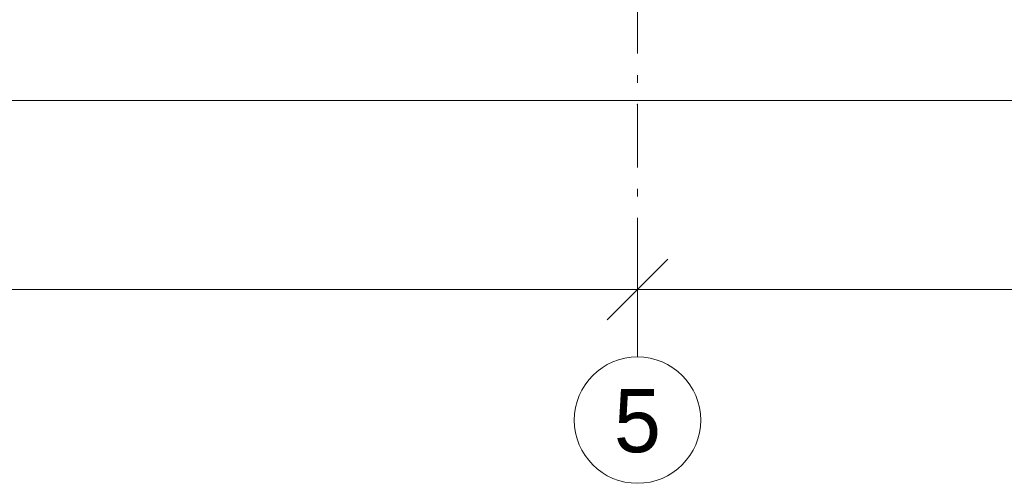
# Model space of a CAD drawing. Header units: millimetres. Extents: x -479461597 to -478645968, y -1101060132 to -1100898045.
# Tile 94 of 145: x -478989228 to -478985334, y -1101059971 to -1101058137. Entities that reach past the tile are written whole.
import ezdxf
from ezdxf.enums import TextEntityAlignment as Align

# ---------------------------------------------------------------- set-up
doc = ezdxf.new("R2010")
doc.units = ezdxf.units.MM
doc.header["$MEASUREMENT"] = 0
doc.linetypes.add('Čerchovaná M', pattern=[450, 250, -85, 30, -85])
doc.layers.add('Konstrukční síť', color=7, linetype='Continuous')
doc.layers.add('Kóty - SP', color=7, linetype='Continuous')
doc.layers.add('Konstrukční síť_Pero_č.__183', color=7, linetype='Continuous', lineweight=20)
for name, color, linetype, lineweight, true_color in [('Konstrukční síť_Pero_č.__81', 7, 'Continuous', 13, 0xa8a8a8), ('Kóty - SP_Pero_č.__25', 7, 'Continuous', 13, 0x1a4f6e), ('Kóty - SP_Pero_č.__45', 7, 'Continuous', 13, 0x1a4f6e), ('Kóty - SP_Pero_č.__85', 7, 'Continuous', 13, 0x1a4f6e)]:
    doc.layers.add(name, color=color, linetype=linetype, lineweight=lineweight, true_color=true_color)
doc.styles.add('GENERATED_STYLE_5', font='txt')
doc.styles.add('GENERATED_STYLE_7', font='txt')
doc.dimstyles.new('GENERATED_STYLE__1', dxfattribs={"dimtxt": 275, "dimasz": 228, "dimexe": 0.18, "dimexo": 400, "dimgap": 0.09, "dimtad": 1, "dimtih": 1, "dimtoh": 1, "dimdec": 0, "dimzin": 0, "dimdsep": 46, "dimtxsty": 'GENERATED_STYLE_5', "dimblk": 'ARROWHEAD_6', "dimblk1": 'ARROWHEAD_6', "dimblk2": 'ARROWHEAD_6', "dimcen": 0.09, "dimclrd": 256, "dimclre": 256, "dimclrt": 256, "dimazin": 0, "dimtfac": 1, "dimtdec": 4, "dimtmove": 0, "dimatfit": 3, "dimfxl": 1, "dimtolj": 1, "dimtzin": 0, "dimarcsym": 0})
doc.dimstyles.new('GENERATED_STYLE__5', dxfattribs={"dimtxt": 275, "dimasz": 228, "dimexe": 0.18, "dimexo": 0.0625, "dimgap": 0.09, "dimtad": 1, "dimtih": 1, "dimtoh": 1, "dimdec": 0, "dimzin": 0, "dimdsep": 46, "dimtxsty": 'GENERATED_STYLE_5', "dimblk": 'ARROWHEAD_6', "dimblk1": 'ARROWHEAD_6', "dimblk2": 'ARROWHEAD_6', "dimcen": 0.09, "dimclrd": 256, "dimclre": 256, "dimclrt": 256, "dimazin": 0, "dimtfac": 1, "dimtdec": 4, "dimtmove": 0, "dimatfit": 3, "dimfxl": 1, "dimtolj": 1, "dimtzin": 0, "dimarcsym": 0})

# ---------------------------------------------------------------- blocks, each defined once
blk = doc.blocks.new('Standardní značka sítě[21]_4', base_point=(-478986784.6, -1101048471.5))
at = {"layer": 'Konstrukční síť_Pero_č.__183', "color": 7, "linetype": 'Continuous', "lineweight": 20}
blk.add_circle((-478986784.6, -1101059721.5), 250, dxfattribs=at)
at = {"layer": 'Konstrukční síť_Pero_č.__81', "color": 253, "linetype": 'Čerchovaná M', "lineweight": 13, "true_color": 0xa8a8a8}
for p, q in [((-478986784.6, -1101049471.5), (-478986784.6, -1101058471.5)), ((-478986784.6, -1101058471.5), (-478986784.6, -1101059471.5))]:
    blk.add_line(p, q, dxfattribs=at)
blk.add_point((-478986784.6, -1101058471.5), dxfattribs=at)
blk.add_point((-478986784.6, -1101058471.5), dxfattribs=at)
at = {"layer": 'Konstrukční síť_Pero_č.__183', "color": 7, "lineweight": 20, "style": 'GENERATED_STYLE_7'}
blk.add_attdef('AC_MarkerText_1', text='', height=250, rotation=360, dxfattribs=at).set_placement((-478986784.6, -1101059723.6), align=Align.MIDDLE_CENTER)
blk = doc.blocks.new('*D148', base_point=(-479016584.6, -1101055471.5))
at = {"layer": 'Kóty - SP_Pero_č.__45', "color": 146, "linetype": 'Continuous', "lineweight": 13, "true_color": 0x1a4f6e}
for p, q in [((-479029125.5, -1101058336.4), (-479029365.5, -1101058576.4)), ((-478952255.1, -1101058576.4), (-478952015.1, -1101058336.4))]:
    blk.add_line(p, q, dxfattribs=at)
at = {"layer": 'Kóty - SP_Pero_č.__85', "color": 146, "linetype": 'Continuous', "lineweight": 13, "true_color": 0x1a4f6e}
for p, q in [((-478952135.1, -1101058681.4), (-478952135.1, -1101058056.4)), ((-479029245.5, -1101058856.4), (-479029245.5, -1101058231.4)), ((-479029425.5, -1101058456.4), (-479029245.5, -1101058456.4)), ((-479029245.5, -1101058456.4), (-478952135.1, -1101058456.4)), ((-478952135.1, -1101058456.4), (-478951955.1, -1101058456.4))]:
    blk.add_line(p, q, dxfattribs=at)
at = {"layer": 'Kóty - SP_Pero_č.__25', "color": 146, "lineweight": 13, "true_color": 0x1a4f6e, "insert": (-478991174.3, -1101058401.4), "char_height": 275, "attachment_point": 7, "style": 'GENERATED_STYLE_5'}
blk.add_mtext('\\A1;{\\pql;\\fArial Narrow|b0|i0|c238|p34;77\xa0110}', dxfattribs=at)
blk = doc.blocks.new('ARROWHEAD_6')
at = {"color": 0, "linetype": 'Continuous', "lineweight": 0}
for p, q in [((-0.5, -0.5), (0.5, 0.5)), ((0, 0), (-1, 0))]:
    blk.add_line(p, q, dxfattribs=at)
blk = doc.blocks.new('*D164', base_point=(-479016584.6, -1101055471.5))
at = {"layer": 'Kóty - SP_Pero_č.__45', "color": 146, "linetype": 'Continuous', "lineweight": 13, "true_color": 0x1a4f6e}
for p, q in [((-478995264.5, -1101059084.7), (-478995504.5, -1101059324.7)), ((-478986664.6, -1101059084.7), (-478986904.6, -1101059324.7))]:
    blk.add_line(p, q, dxfattribs=at)
at = {"layer": 'Kóty - SP_Pero_č.__85', "color": 146, "linetype": 'Continuous', "lineweight": 13, "true_color": 0x1a4f6e}
for p, q in [((-478995384.5, -1101059429.7), (-478995384.5, -1101058979.7)), ((-478986784.6, -1101059429.7), (-478986784.6, -1101058979.7)), ((-478995384.5, -1101059204.7), (-478986784.6, -1101059204.7))]:
    blk.add_line(p, q, dxfattribs=at)
at = {"layer": 'Kóty - SP_Pero_č.__25', "color": 146, "lineweight": 13, "true_color": 0x1a4f6e, "insert": (-478991480.6, -1101059149.7), "char_height": 275, "attachment_point": 7, "style": 'GENERATED_STYLE_5'}
blk.add_mtext('\\A1;{\\pql;\\fArial Narrow|b0|i0|c238|p34;8\xa0600}', dxfattribs=at)
blk = doc.blocks.new('*D165', base_point=(-479016584.6, -1101055471.5))
at = {"layer": 'Kóty - SP_Pero_č.__45', "color": 146, "linetype": 'Continuous', "lineweight": 13, "true_color": 0x1a4f6e}
for p, q in [((-478986664.6, -1101059084.7), (-478986904.6, -1101059324.7)), ((-478980464.6, -1101059084.7), (-478980704.6, -1101059324.7))]:
    blk.add_line(p, q, dxfattribs=at)
at = {"layer": 'Kóty - SP_Pero_č.__85', "color": 146, "linetype": 'Continuous', "lineweight": 13, "true_color": 0x1a4f6e}
for p, q in [((-478986784.6, -1101059429.7), (-478986784.6, -1101058979.7)), ((-478980584.6, -1101059429.7), (-478980584.6, -1101058979.7)), ((-478986784.6, -1101059204.7), (-478980584.6, -1101059204.7))]:
    blk.add_line(p, q, dxfattribs=at)
at = {"layer": 'Kóty - SP_Pero_č.__25', "color": 146, "lineweight": 13, "true_color": 0x1a4f6e, "insert": (-478984080.6, -1101059149.7), "char_height": 275, "attachment_point": 7, "style": 'GENERATED_STYLE_5'}
blk.add_mtext('\\A1;{\\pql;\\fArial Narrow|b0|i0|c238|p34;6\xa0200}', dxfattribs=at)

msp = doc.modelspace()

# ---------------------------------------------------------------- block references
at = {"layer": 'Konstrukční síť', "color": 7, "linetype": 'Continuous', "lineweight": 20}
msp.add_blockref('Standardní značka sítě[21]_4', (-478986784.6, -1101048471.5), dxfattribs=at).add_auto_attribs({'AC_MarkerText_1': '5'})

# ---------------------------------------------------------------- dimensions: what is measured, and where the dimension line sits
at = {"layer": 'Kóty - SP', "color": 146, "linetype": 'Continuous', "lineweight": 13, "true_color": 0x1a4f6e}
for base, p1, p2, dimstyle, picture, middle in [((-478952135.1, -1101058456.4), (-479029245.5, -1101058760.3), (-478952135.1, -1101055771.5), 'GENERATED_STYLE__1', '*D148', (-478990597.1, -1101058263.9)), ((-478986784.6, -1101059204.7), (-478995384.5, -1101059204.7), (-478986784.6, -1101059204.7), 'GENERATED_STYLE__5', '*D164', (-478991008.2, -1101059012.2)), ((-478980584.6, -1101059204.7), (-478986784.6, -1101059204.7), (-478980584.6, -1101059204.7), 'GENERATED_STYLE__5', '*D165', (-478983608.2, -1101059012.2))]:
    dim = msp.add_linear_dim(base=base, p1=p1, p2=p2, dimstyle=dimstyle, dxfattribs=at)
    dim.commit()
    dim.dimension.update_dxf_attribs({"geometry": picture, "text_midpoint": middle, "dimtype": 160})

doc.saveas('drawing.dxf')
